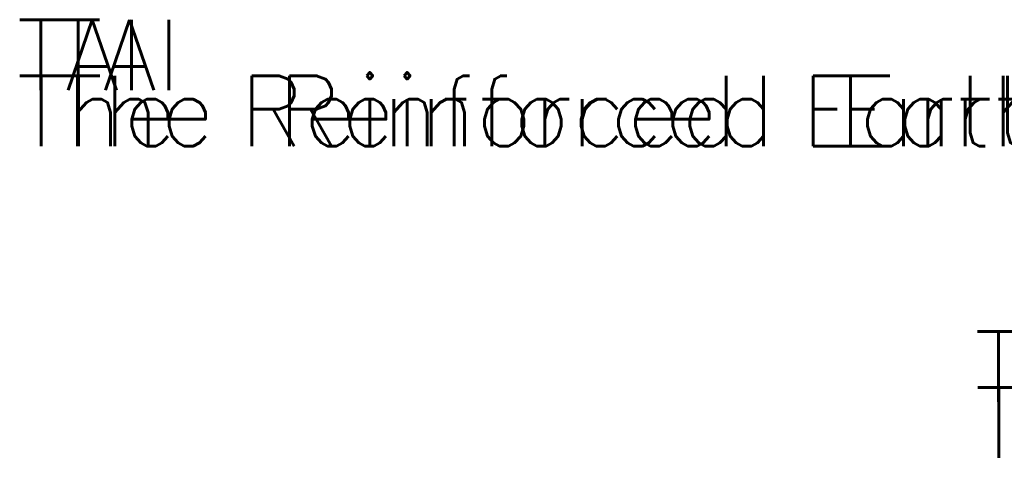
# Model space of a CAD drawing. Extents: x 0 to 1164, y 0 to 483.
# Tile 13 of 17: x 67 to 332, y 306 to 430. Entities that reach past the tile are written whole.
import ezdxf

# ---------------------------------------------------------------- set-up
doc = ezdxf.new("R2010")
doc.units = 0
doc.header["$MEASUREMENT"] = 0
doc.layers.add('TRASH', color=1, linetype='CONTINUOUS')
doc.layers.add('TUBES', color=1, linetype='CONTINUOUS')
doc.styles.add('TXT_SHX', font='txt.shx')

msp = doc.modelspace()

# ---------------------------------------------------------------- texts
at = {"layer": 'TRASH', "color": 3, "linetype": 'CONTINUOUS', "style": 'TXT_SHX'}
for s, p in [('TAI', (76.22, 411.44)), ('TAI', (76.22, 411.44)), ('The Reinforced Earth Company', (76.29, 396.33)), ('The Reinforced Earth Company', (76.29, 396.33))]:
    msp.add_text(s, height=19, dxfattribs=at).set_placement(p)
at = {"layer": 'TUBES', "color": 3, "linetype": 'CONTINUOUS', "style": 'TXT_SHX'}
for s, p in [('TAI', (66.13, 411.44)), ('The Reinforced Earth Company', (66.2, 396.33)), ('TAI', (324.36, 327.38)), ('The Reinforced Earth Company', (324.43, 312.28))]:
    msp.add_text(s, height=19, dxfattribs=at).set_placement(p)

doc.saveas('drawing.dxf')
